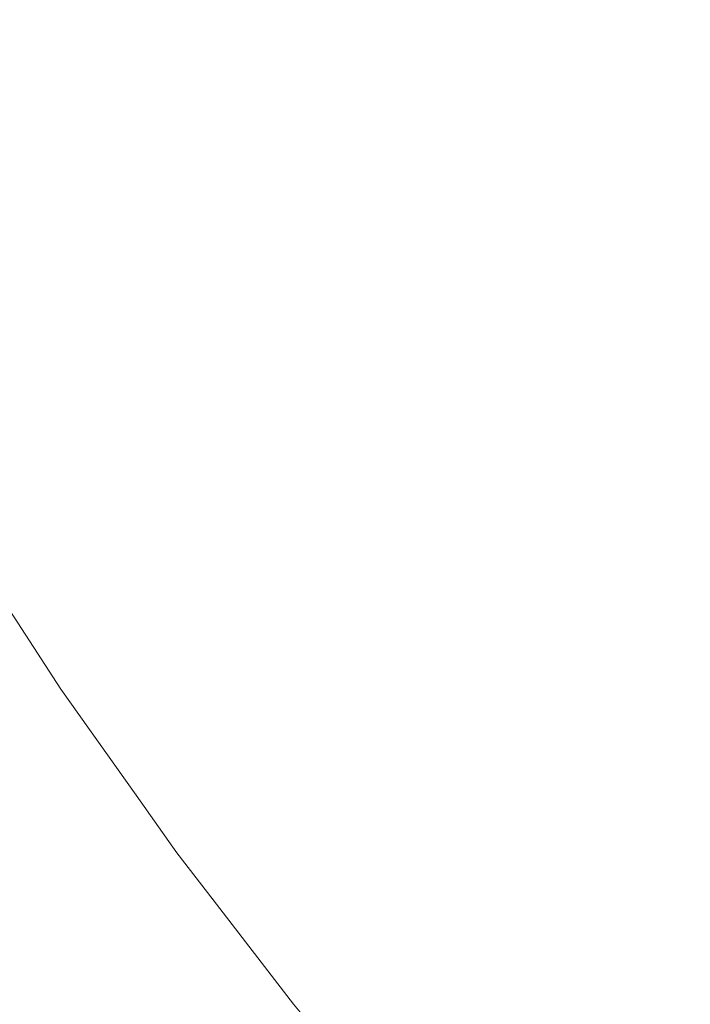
# Model space of a CAD drawing. Header units: centimetres. Extents: x -17.1 to 18.2, y 4.2 to 6.
# Tile 3 of 256: x -17.0672 to -17.0555, y 4.2231 to 4.2402. Entities that reach past the tile are written whole.
import ezdxf

# ---------------------------------------------------------------- set-up
doc = ezdxf.new("R2010")
doc.units = ezdxf.units.CM
doc.header["$LTSCALE"] = 2.54
doc.layers.add('Lucido design-1', color=7, linetype='Continuous')

# ---------------------------------------------------------------- blocks, each defined once
blk = doc.blocks.new('Gruppo-3-1')
at = {"color": 7, "linetype": 'Continuous', "lineweight": 9}
for points, invisible_edges in [([(-17.059015, 4.240154, -2276.267604), (-17.058278, 4.241296, -2276.26523), (-17.059305, 4.242846, -2276.26523), (-17.060062, 4.241734, -2276.267604)], 15), ([(-17.059305, 4.242846, -2276.979109), (-17.058278, 4.241296, -2276.979109), (-17.059015, 4.240154, -2276.976736), (-17.060062, 4.241734, -2276.976736)], 15), ([(-17.057518, 4.242476, -2276.262924), (-17.058278, 4.241296, -2276.26523), (-17.057212, 4.239772, -2276.26523), (-17.056473, 4.240982, -2276.262924)], 15), ([(-17.057212, 4.239772, -2276.979109), (-17.058278, 4.241296, -2276.979109), (-17.057518, 4.242476, -2276.981416), (-17.056473, 4.240982, -2276.981416)], 15), ([(-17.061493, 4.239628, -2276.272546), (-17.060792, 4.24066, -2276.270043), (-17.061818, 4.242293, -2276.270043), (-17.062537, 4.241289, -2276.272546)], 15), ([(-17.061493, 4.239628, -2276.971794), (-17.062537, 4.241289, -2276.971794), (-17.061818, 4.242293, -2276.974297), (-17.060792, 4.24066, -2276.974297)], 15), ([(-17.055391, 4.239516, -2276.262924), (-17.054652, 4.240793, -2276.260685), (-17.055712, 4.242229, -2276.260685), (-17.056473, 4.240982, -2276.262924)], 15), ([(-17.055712, 4.242229, -2276.983655), (-17.054652, 4.240793, -2276.983655), (-17.055391, 4.239516, -2276.981416), (-17.056473, 4.240982, -2276.981416)], 15), ([(-17.066158, 4.239506, -2276.283155), (-17.065556, 4.240303, -2276.280418), (-17.066564, 4.242083, -2276.280418), (-17.067179, 4.241311, -2276.283155)], 15), ([(-17.066158, 4.239506, -2276.961185), (-17.067179, 4.241311, -2276.961185), (-17.066564, 4.242083, -2276.963922), (-17.065556, 4.240303, -2276.963922)], 15), ([(-17.064918, 4.241147, -2276.277736), (-17.063883, 4.239411, -2276.277736), (-17.063226, 4.240328, -2276.275111), (-17.064246, 4.242038, -2276.275111)], 15), ([(-17.064246, 4.242038, -2276.969229), (-17.063226, 4.240328, -2276.969229), (-17.063883, 4.239411, -2276.966604), (-17.064918, 4.241147, -2276.966604)], 15), ([(-17.060062, 4.241734, -2276.267604), (-17.060792, 4.24066, -2276.270043), (-17.059725, 4.239051, -2276.270043), (-17.059015, 4.240154, -2276.267604)], 15), ([(-17.060062, 4.241734, -2276.976736), (-17.059015, 4.240154, -2276.976736), (-17.059725, 4.239051, -2276.974297), (-17.060792, 4.24066, -2276.974297)], 15), ([(-17.067179, 4.241311, -2276.283155), (-17.067755, 4.240586, -2276.285944), (-17.066722, 4.23876, -2276.285944), (-17.066158, 4.239506, -2276.283155)], 15), ([(-17.066722, 4.23876, -2276.958396), (-17.067755, 4.240586, -2276.958396), (-17.067179, 4.241311, -2276.961185), (-17.066158, 4.239506, -2276.961185)], 15), ([(-17.065556, 4.240303, -2276.280418), (-17.064506, 4.238542, -2276.280418), (-17.063883, 4.239411, -2276.277736), (-17.064918, 4.241147, -2276.277736)], 15), ([(-17.064918, 4.241147, -2276.966604), (-17.063883, 4.239411, -2276.966604), (-17.064506, 4.238542, -2276.963922), (-17.065556, 4.240303, -2276.963922)], 15), ([(-17.062537, 4.241289, -2276.272546), (-17.063226, 4.240328, -2276.275111), (-17.062165, 4.238639, -2276.275111), (-17.061493, 4.239628, -2276.272546)], 15), ([(-17.062165, 4.238639, -2276.969229), (-17.063226, 4.240328, -2276.969229), (-17.062537, 4.241289, -2276.971794), (-17.061493, 4.239628, -2276.971794)], 15), ([(-17.057928, 4.2386, -2276.267604), (-17.057212, 4.239772, -2276.26523), (-17.058278, 4.241296, -2276.26523), (-17.059015, 4.240154, -2276.267604)], 15), ([(-17.057928, 4.2386, -2276.976736), (-17.059015, 4.240154, -2276.976736), (-17.058278, 4.241296, -2276.979109), (-17.057212, 4.239772, -2276.979109)], 15), ([(-17.056473, 4.240982, -2276.262924), (-17.057212, 4.239772, -2276.26523), (-17.056108, 4.238276, -2276.26523), (-17.055391, 4.239516, -2276.262924)], 15), ([(-17.056473, 4.240982, -2276.981416), (-17.055391, 4.239516, -2276.981416), (-17.056108, 4.238276, -2276.979109), (-17.057212, 4.239772, -2276.979109)], 15), ([(-17.060408, 4.237991, -2276.272546), (-17.059725, 4.239051, -2276.270043), (-17.060792, 4.24066, -2276.270043), (-17.061493, 4.239628, -2276.272546)], 15), ([(-17.060792, 4.24066, -2276.974297), (-17.059725, 4.239051, -2276.974297), (-17.060408, 4.237991, -2276.971794), (-17.061493, 4.239628, -2276.971794)], 15), ([(-17.067247, 4.238065, -2276.288781), (-17.066722, 4.23876, -2276.285944), (-17.067755, 4.240586, -2276.285944), (-17.068292, 4.239912, -2276.288781)], 15), ([(-17.067247, 4.238065, -2276.955559), (-17.068292, 4.239912, -2276.955559), (-17.067755, 4.240586, -2276.958396), (-17.066722, 4.23876, -2276.958396)], 15), ([(-17.065094, 4.237722, -2276.283155), (-17.064506, 4.238542, -2276.280418), (-17.065556, 4.240303, -2276.280418), (-17.066158, 4.239506, -2276.283155)], 15), ([(-17.065556, 4.240303, -2276.963922), (-17.064506, 4.238542, -2276.963922), (-17.065094, 4.237722, -2276.961185), (-17.066158, 4.239506, -2276.961185)], 15), ([(-17.062806, 4.237697, -2276.277736), (-17.062165, 4.238639, -2276.275111), (-17.063226, 4.240328, -2276.275111), (-17.063883, 4.239411, -2276.277736)], 15), ([(-17.062806, 4.237697, -2276.966604), (-17.063883, 4.239411, -2276.966604), (-17.063226, 4.240328, -2276.969229), (-17.062165, 4.238639, -2276.969229)], 15), ([(-17.059015, 4.240154, -2276.267604), (-17.059725, 4.239051, -2276.270043), (-17.058619, 4.237468, -2276.270043), (-17.057928, 4.2386, -2276.267604)], 15), ([(-17.058619, 4.237468, -2276.974297), (-17.059725, 4.239051, -2276.974297), (-17.059015, 4.240154, -2276.976736), (-17.057928, 4.2386, -2276.976736)], 15), ([(-17.056802, 4.237074, -2276.267604), (-17.056108, 4.238276, -2276.26523), (-17.057212, 4.239772, -2276.26523), (-17.057928, 4.2386, -2276.267604)], 15), ([(-17.057212, 4.239772, -2276.979109), (-17.056108, 4.238276, -2276.979109), (-17.056802, 4.237074, -2276.976736), (-17.057928, 4.2386, -2276.976736)], 15), ([(-17.061493, 4.239628, -2276.272546), (-17.062165, 4.238639, -2276.275111), (-17.061063, 4.236975, -2276.275111), (-17.060408, 4.237991, -2276.272546)], 15), ([(-17.061493, 4.239628, -2276.971794), (-17.060408, 4.237991, -2276.971794), (-17.061063, 4.236975, -2276.969229), (-17.062165, 4.238639, -2276.969229)], 15), ([(-17.066158, 4.239506, -2276.283155), (-17.066722, 4.23876, -2276.285944), (-17.065645, 4.236953, -2276.285944), (-17.065094, 4.237722, -2276.283155)], 15), ([(-17.066158, 4.239506, -2276.961185), (-17.065094, 4.237722, -2276.961185), (-17.065645, 4.236953, -2276.958396), (-17.066722, 4.23876, -2276.958396)], 15), ([(-17.055391, 4.239516, -2276.262924), (-17.056108, 4.238276, -2276.26523), (-17.054965, 4.236811, -2276.26523), (-17.05427, 4.238081, -2276.262924)], 15), ([(-17.054965, 4.236811, -2276.979109), (-17.056108, 4.238276, -2276.979109), (-17.055391, 4.239516, -2276.981416), (-17.05427, 4.238081, -2276.981416)], 15), ([(-17.063883, 4.239411, -2276.277736), (-17.064506, 4.238542, -2276.280418), (-17.063414, 4.236803, -2276.280418), (-17.062806, 4.237697, -2276.277736)], 15), ([(-17.063414, 4.236803, -2276.963922), (-17.064506, 4.238542, -2276.963922), (-17.063883, 4.239411, -2276.966604), (-17.062806, 4.237697, -2276.966604)], 15), ([(-17.059283, 4.236381, -2276.272546), (-17.058619, 4.237468, -2276.270043), (-17.059725, 4.239051, -2276.270043), (-17.060408, 4.237991, -2276.272546)], 15), ([(-17.059283, 4.236381, -2276.971794), (-17.060408, 4.237991, -2276.971794), (-17.059725, 4.239051, -2276.974297), (-17.058619, 4.237468, -2276.974297)], 15), ([(-17.066157, 4.236238, -2276.288781), (-17.065645, 4.236953, -2276.285944), (-17.066722, 4.23876, -2276.285944), (-17.067247, 4.238065, -2276.288781)], 15), ([(-17.066722, 4.23876, -2276.958396), (-17.065645, 4.236953, -2276.958396), (-17.066157, 4.236238, -2276.955559), (-17.067247, 4.238065, -2276.955559)], 15), ([(-17.061686, 4.236008, -2276.277736), (-17.061063, 4.236975, -2276.275111), (-17.062165, 4.238639, -2276.275111), (-17.062806, 4.237697, -2276.277736)], 15), ([(-17.062165, 4.238639, -2276.969229), (-17.061063, 4.236975, -2276.969229), (-17.061686, 4.236008, -2276.966604), (-17.062806, 4.237697, -2276.966604)], 15), ([(-17.057928, 4.2386, -2276.267604), (-17.058619, 4.237468, -2276.270043), (-17.057472, 4.235915, -2276.270043), (-17.056802, 4.237074, -2276.267604)], 15), ([(-17.057928, 4.2386, -2276.976736), (-17.056802, 4.237074, -2276.976736), (-17.057472, 4.235915, -2276.974297), (-17.058619, 4.237468, -2276.974297)], 15), ([(-17.063987, 4.23596, -2276.283155), (-17.063414, 4.236803, -2276.280418), (-17.064506, 4.238542, -2276.280418), (-17.065094, 4.237722, -2276.283155)], 15), ([(-17.063987, 4.23596, -2276.961185), (-17.065094, 4.237722, -2276.961185), (-17.064506, 4.238542, -2276.963922), (-17.063414, 4.236803, -2276.963922)], 15), ([(-17.055637, 4.235581, -2276.267604), (-17.054965, 4.236811, -2276.26523), (-17.056108, 4.238276, -2276.26523), (-17.056802, 4.237074, -2276.267604)], 15), ([(-17.055637, 4.235581, -2276.976736), (-17.056802, 4.237074, -2276.976736), (-17.056108, 4.238276, -2276.979109), (-17.054965, 4.236811, -2276.979109)], 15), ([(-17.067247, 4.238065, -2276.288781), (-17.067731, 4.237424, -2276.291665), (-17.06663, 4.235578, -2276.291665), (-17.066157, 4.236238, -2276.288781)], 15), ([(-17.067247, 4.238065, -2276.955559), (-17.066157, 4.236238, -2276.955559), (-17.06663, 4.235578, -2276.952675), (-17.067731, 4.237424, -2276.952675)], 15), ([(-17.060408, 4.237991, -2276.272546), (-17.061063, 4.236975, -2276.275111), (-17.059919, 4.235339, -2276.275111), (-17.059283, 4.236381, -2276.272546)], 15), ([(-17.059919, 4.235339, -2276.969229), (-17.061063, 4.236975, -2276.969229), (-17.060408, 4.237991, -2276.971794), (-17.059283, 4.236381, -2276.971794)], 15), ([(-17.065094, 4.237722, -2276.283155), (-17.065645, 4.236953, -2276.285944), (-17.064524, 4.23517, -2276.285944), (-17.063987, 4.23596, -2276.283155)], 15), ([(-17.064524, 4.23517, -2276.958396), (-17.065645, 4.236953, -2276.958396), (-17.065094, 4.237722, -2276.961185), (-17.063987, 4.23596, -2276.961185)], 15), ([(-17.062806, 4.237697, -2276.277736), (-17.063414, 4.236803, -2276.280418), (-17.062278, 4.23509, -2276.280418), (-17.061686, 4.236008, -2276.277736)], 15), ([(-17.062806, 4.237697, -2276.966604), (-17.061686, 4.236008, -2276.966604), (-17.062278, 4.23509, -2276.963922), (-17.063414, 4.236803, -2276.963922)], 15), ([(-17.067062, 4.234975, -2276.29459), (-17.06663, 4.235578, -2276.291665), (-17.067731, 4.237424, -2276.291665), (-17.068173, 4.236838, -2276.29459)], 15), ([(-17.067731, 4.237424, -2276.952675), (-17.06663, 4.235578, -2276.952675), (-17.067062, 4.234975, -2276.94975), (-17.068173, 4.236838, -2276.94975)], 15), ([(-17.058116, 4.234801, -2276.272546), (-17.057472, 4.235915, -2276.270043), (-17.058619, 4.237468, -2276.270043), (-17.059283, 4.236381, -2276.272546)], 15), ([(-17.058619, 4.237468, -2276.974297), (-17.057472, 4.235915, -2276.974297), (-17.058116, 4.234801, -2276.971794), (-17.059283, 4.236381, -2276.971794)], 15), ([(-17.056802, 4.237074, -2276.267604), (-17.057472, 4.235915, -2276.270043), (-17.056285, 4.234395, -2276.270043), (-17.055637, 4.235581, -2276.267604)], 15), ([(-17.056285, 4.234395, -2276.974297), (-17.057472, 4.235915, -2276.974297), (-17.056802, 4.237074, -2276.976736), (-17.055637, 4.235581, -2276.976736)], 15), ([(-17.065024, 4.234434, -2276.288781), (-17.064524, 4.23517, -2276.285944), (-17.065645, 4.236953, -2276.285944), (-17.066157, 4.236238, -2276.288781)], 15), ([(-17.065024, 4.234434, -2276.955559), (-17.066157, 4.236238, -2276.955559), (-17.065645, 4.236953, -2276.958396), (-17.064524, 4.23517, -2276.958396)], 15), ([(-17.060525, 4.234346, -2276.277736), (-17.059919, 4.235339, -2276.275111), (-17.061063, 4.236975, -2276.275111), (-17.061686, 4.236008, -2276.277736)], 15), ([(-17.060525, 4.234346, -2276.966604), (-17.061686, 4.236008, -2276.966604), (-17.061063, 4.236975, -2276.969229), (-17.059919, 4.235339, -2276.969229)], 15), ([(-17.068173, 4.236838, -2276.29459), (-17.068572, 4.23631, -2276.297555), (-17.067452, 4.234431, -2276.297555), (-17.067062, 4.234975, -2276.29459)], 15), ([(-17.068173, 4.236838, -2276.94975), (-17.067062, 4.234975, -2276.94975), (-17.067452, 4.234431, -2276.946785), (-17.068572, 4.23631, -2276.946785)], 15), ([(-17.062836, 4.234224, -2276.283155), (-17.062278, 4.23509, -2276.280418), (-17.063414, 4.236803, -2276.280418), (-17.063987, 4.23596, -2276.283155)], 15), ([(-17.063414, 4.236803, -2276.963922), (-17.062278, 4.23509, -2276.963922), (-17.062836, 4.234224, -2276.961185), (-17.063987, 4.23596, -2276.961185)], 15), ([(-17.054433, 4.234123, -2276.267604), (-17.053783, 4.23538, -2276.26523), (-17.054965, 4.236811, -2276.26523), (-17.055637, 4.235581, -2276.267604)], 15), ([(-17.054965, 4.236811, -2276.979109), (-17.053783, 4.23538, -2276.979109), (-17.054433, 4.234123, -2276.976736), (-17.055637, 4.235581, -2276.976736)], 15), ([(-17.059283, 4.236381, -2276.272546), (-17.059919, 4.235339, -2276.275111), (-17.058733, 4.233733, -2276.275111), (-17.058116, 4.234801, -2276.272546)], 15), ([(-17.059283, 4.236381, -2276.971794), (-17.058116, 4.234801, -2276.971794), (-17.058733, 4.233733, -2276.969229), (-17.059919, 4.235339, -2276.969229)], 15), ([(-17.066157, 4.236238, -2276.288781), (-17.06663, 4.235578, -2276.291665), (-17.065485, 4.233756, -2276.291665), (-17.065024, 4.234434, -2276.288781)], 15), ([(-17.065485, 4.233756, -2276.952675), (-17.06663, 4.235578, -2276.952675), (-17.066157, 4.236238, -2276.955559), (-17.065024, 4.234434, -2276.955559)], 15), ([(-17.061686, 4.236008, -2276.277736), (-17.062278, 4.23509, -2276.280418), (-17.0611, 4.233404, -2276.280418), (-17.060525, 4.234346, -2276.277736)], 15), ([(-17.0611, 4.233404, -2276.963922), (-17.062278, 4.23509, -2276.963922), (-17.061686, 4.236008, -2276.966604), (-17.060525, 4.234346, -2276.966604)], 15), ([(-17.063987, 4.23596, -2276.283155), (-17.064524, 4.23517, -2276.285944), (-17.063359, 4.233412, -2276.285944), (-17.062836, 4.234224, -2276.283155)], 15), ([(-17.063987, 4.23596, -2276.961185), (-17.062836, 4.234224, -2276.961185), (-17.063359, 4.233412, -2276.958396), (-17.064524, 4.23517, -2276.958396)], 15), ([(-17.056909, 4.233254, -2276.272546), (-17.056285, 4.234395, -2276.270043), (-17.057472, 4.235915, -2276.270043), (-17.058116, 4.234801, -2276.272546)], 15), ([(-17.056909, 4.233254, -2276.971794), (-17.058116, 4.234801, -2276.971794), (-17.057472, 4.235915, -2276.974297), (-17.056285, 4.234395, -2276.974297)], 15), ([(-17.065906, 4.233136, -2276.29459), (-17.065485, 4.233756, -2276.291665), (-17.06663, 4.235578, -2276.291665), (-17.067062, 4.234975, -2276.29459)], 15), ([(-17.065906, 4.233136, -2276.94975), (-17.067062, 4.234975, -2276.94975), (-17.06663, 4.235578, -2276.952675), (-17.065485, 4.233756, -2276.952675)], 15), ([(-17.055637, 4.235581, -2276.267604), (-17.056285, 4.234395, -2276.270043), (-17.055059, 4.232909, -2276.270043), (-17.054433, 4.234123, -2276.267604)], 15), ([(-17.055637, 4.235581, -2276.976736), (-17.054433, 4.234123, -2276.976736), (-17.055059, 4.232909, -2276.974297), (-17.056285, 4.234395, -2276.974297)], 15), ([(-17.059321, 4.232716, -2276.277736), (-17.058733, 4.233733, -2276.275111), (-17.059919, 4.235339, -2276.275111), (-17.060525, 4.234346, -2276.277736)], 15), ([(-17.059919, 4.235339, -2276.969229), (-17.058733, 4.233733, -2276.969229), (-17.059321, 4.232716, -2276.966604), (-17.060525, 4.234346, -2276.966604)], 15), ([(-17.063846, 4.232657, -2276.288781), (-17.063359, 4.233412, -2276.285944), (-17.064524, 4.23517, -2276.285944), (-17.065024, 4.234434, -2276.288781)], 15), ([(-17.064524, 4.23517, -2276.958396), (-17.063359, 4.233412, -2276.958396), (-17.063846, 4.232657, -2276.955559), (-17.065024, 4.234434, -2276.955559)], 15), ([(-17.067062, 4.234975, -2276.29459), (-17.067452, 4.234431, -2276.297555), (-17.066287, 4.232577, -2276.297555), (-17.065906, 4.233136, -2276.29459)], 15), ([(-17.066287, 4.232577, -2276.946785), (-17.067452, 4.234431, -2276.946785), (-17.067062, 4.234975, -2276.94975), (-17.065906, 4.233136, -2276.94975)], 15), ([(-17.061642, 4.232516, -2276.283155), (-17.0611, 4.233404, -2276.280418), (-17.062278, 4.23509, -2276.280418), (-17.062836, 4.234224, -2276.283155)], 15), ([(-17.061642, 4.232516, -2276.961185), (-17.062836, 4.234224, -2276.961185), (-17.062278, 4.23509, -2276.963922), (-17.0611, 4.233404, -2276.963922)], 15), ([(-17.058116, 4.234801, -2276.272546), (-17.058733, 4.233733, -2276.275111), (-17.057506, 4.232161, -2276.275111), (-17.056909, 4.233254, -2276.272546)], 15), ([(-17.057506, 4.232161, -2276.969229), (-17.058733, 4.233733, -2276.969229), (-17.058116, 4.234801, -2276.971794), (-17.056909, 4.233254, -2276.971794)], 15), ([(-17.066625, 4.232079, -2276.300554), (-17.066287, 4.232577, -2276.297555), (-17.067452, 4.234431, -2276.297555), (-17.067799, 4.233948, -2276.300554)], 15), ([(-17.066625, 4.232079, -2276.943786), (-17.067799, 4.233948, -2276.943786), (-17.067452, 4.234431, -2276.946785), (-17.066287, 4.232577, -2276.946785)], 15), ([(-17.065024, 4.234434, -2276.288781), (-17.065485, 4.233756, -2276.291665), (-17.064295, 4.23196, -2276.291665), (-17.063846, 4.232657, -2276.288781)], 15), ([(-17.065024, 4.234434, -2276.955559), (-17.063846, 4.232657, -2276.955559), (-17.064295, 4.23196, -2276.952675), (-17.065485, 4.233756, -2276.952675)], 15), ([(-17.060525, 4.234346, -2276.277736), (-17.0611, 4.233404, -2276.280418), (-17.059879, 4.231751, -2276.280418), (-17.059321, 4.232716, -2276.277736)], 15), ([(-17.060525, 4.234346, -2276.966604), (-17.059321, 4.232716, -2276.966604), (-17.059879, 4.231751, -2276.963922), (-17.0611, 4.233404, -2276.963922)], 15), ([(-17.055662, 4.231743, -2276.272546), (-17.055059, 4.232909, -2276.270043), (-17.056285, 4.234395, -2276.270043), (-17.056909, 4.233254, -2276.272546)], 15), ([(-17.056285, 4.234395, -2276.974297), (-17.055059, 4.232909, -2276.974297), (-17.055662, 4.231743, -2276.971794), (-17.056909, 4.233254, -2276.971794)], 15), ([(-17.062836, 4.234224, -2276.283155), (-17.063359, 4.233412, -2276.285944), (-17.062151, 4.231683, -2276.285944), (-17.061642, 4.232516, -2276.283155)], 15), ([(-17.062151, 4.231683, -2276.958396), (-17.063359, 4.233412, -2276.958396), (-17.062836, 4.234224, -2276.961185), (-17.061642, 4.232516, -2276.961185)], 15), ([(-17.067799, 4.233948, -2276.300554), (-17.068101, 4.233526, -2276.303583), (-17.06692, 4.231646, -2276.303583), (-17.066625, 4.232079, -2276.300554)], 15), ([(-17.06692, 4.231646, -2276.940757), (-17.068101, 4.233526, -2276.940757), (-17.067799, 4.233948, -2276.943786), (-17.066625, 4.232079, -2276.943786)], 15), ([(-17.064705, 4.231324, -2276.29459), (-17.064295, 4.23196, -2276.291665), (-17.065485, 4.233756, -2276.291665), (-17.065906, 4.233136, -2276.29459)], 15), ([(-17.065485, 4.233756, -2276.952675), (-17.064295, 4.23196, -2276.952675), (-17.064705, 4.231324, -2276.94975), (-17.065906, 4.233136, -2276.94975)], 15), ([(-17.058075, 4.23112, -2276.277736), (-17.057506, 4.232161, -2276.275111), (-17.058733, 4.233733, -2276.275111), (-17.059321, 4.232716, -2276.277736)], 15), ([(-17.058075, 4.23112, -2276.966604), (-17.059321, 4.232716, -2276.966604), (-17.058733, 4.233733, -2276.969229), (-17.057506, 4.232161, -2276.969229)], 15), ([(-17.067171, 4.231276, -2276.30664), (-17.06692, 4.231646, -2276.303583), (-17.068101, 4.233526, -2276.303583), (-17.068359, 4.233167, -2276.30664)], 15), ([(-17.067171, 4.231276, -2276.9377), (-17.068359, 4.233167, -2276.9377), (-17.068101, 4.233526, -2276.940757), (-17.06692, 4.231646, -2276.940757)], 15), ([(-17.062624, 4.230909, -2276.288781), (-17.062151, 4.231683, -2276.285944), (-17.063359, 4.233412, -2276.285944), (-17.063846, 4.232657, -2276.288781)], 15), ([(-17.062624, 4.230909, -2276.955559), (-17.063846, 4.232657, -2276.955559), (-17.063359, 4.233412, -2276.958396), (-17.062151, 4.231683, -2276.958396)], 15), ([(-17.060405, 4.23084, -2276.283155), (-17.059879, 4.231751, -2276.280418), (-17.0611, 4.233404, -2276.280418), (-17.061642, 4.232516, -2276.283155)], 15), ([(-17.0611, 4.233404, -2276.963922), (-17.059879, 4.231751, -2276.963922), (-17.060405, 4.23084, -2276.961185), (-17.061642, 4.232516, -2276.961185)], 15), ([(-17.068359, 4.233167, -2276.30664), (-17.06857, 4.232871, -2276.309719), (-17.067377, 4.230973, -2276.309719), (-17.067171, 4.231276, -2276.30664)], 15), ([(-17.067377, 4.230973, -2276.934621), (-17.06857, 4.232871, -2276.934621), (-17.068359, 4.233167, -2276.9377), (-17.067171, 4.231276, -2276.9377)], 15), ([(-17.065906, 4.233136, -2276.29459), (-17.066287, 4.232577, -2276.297555), (-17.065075, 4.230749, -2276.297555), (-17.064705, 4.231324, -2276.29459)], 15), ([(-17.065906, 4.233136, -2276.94975), (-17.064705, 4.231324, -2276.94975), (-17.065075, 4.230749, -2276.946785), (-17.066287, 4.232577, -2276.946785)], 15), ([(-17.056909, 4.233254, -2276.272546), (-17.057506, 4.232161, -2276.275111), (-17.056238, 4.230626, -2276.275111), (-17.055662, 4.231743, -2276.272546)], 15), ([(-17.056909, 4.233254, -2276.971794), (-17.055662, 4.231743, -2276.971794), (-17.056238, 4.230626, -2276.969229), (-17.057506, 4.232161, -2276.969229)], 15), ([(-17.054375, 4.230271, -2276.272546), (-17.053794, 4.231463, -2276.270043), (-17.055059, 4.232909, -2276.270043), (-17.055662, 4.231743, -2276.272546)], 15), ([(-17.054375, 4.230271, -2276.971794), (-17.055662, 4.231743, -2276.971794), (-17.055059, 4.232909, -2276.974297), (-17.053794, 4.231463, -2276.974297)], 15), ([(-17.065405, 4.230238, -2276.300554), (-17.065075, 4.230749, -2276.297555), (-17.066287, 4.232577, -2276.297555), (-17.066625, 4.232079, -2276.300554)], 15), ([(-17.066287, 4.232577, -2276.946785), (-17.065075, 4.230749, -2276.946785), (-17.065405, 4.230238, -2276.943786), (-17.066625, 4.232079, -2276.943786)], 15), ([(-17.063846, 4.232657, -2276.288781), (-17.064295, 4.23196, -2276.291665), (-17.06306, 4.230194, -2276.291665), (-17.062624, 4.230909, -2276.288781)], 15), ([(-17.06306, 4.230194, -2276.952675), (-17.064295, 4.23196, -2276.952675), (-17.063846, 4.232657, -2276.955559), (-17.062624, 4.230909, -2276.955559)], 15), ([(-17.059321, 4.232716, -2276.277736), (-17.059879, 4.231751, -2276.280418), (-17.058616, 4.230132, -2276.280418), (-17.058075, 4.23112, -2276.277736)], 15), ([(-17.058616, 4.230132, -2276.963922), (-17.059879, 4.231751, -2276.963922), (-17.059321, 4.232716, -2276.966604), (-17.058075, 4.23112, -2276.966604)], 15), ([(-17.061642, 4.232516, -2276.283155), (-17.062151, 4.231683, -2276.285944), (-17.060898, 4.229987, -2276.285944), (-17.060405, 4.23084, -2276.283155)], 15), ([(-17.061642, 4.232516, -2276.961185), (-17.060405, 4.23084, -2276.961185), (-17.060898, 4.229987, -2276.958396), (-17.062151, 4.231683, -2276.958396)], 15), ([(-17.066625, 4.232079, -2276.300554), (-17.06692, 4.231646, -2276.303583), (-17.065692, 4.229793, -2276.303583), (-17.065405, 4.230238, -2276.300554)], 15), ([(-17.066625, 4.232079, -2276.943786), (-17.065405, 4.230238, -2276.943786), (-17.065692, 4.229793, -2276.940757), (-17.06692, 4.231646, -2276.940757)], 15), ([(-17.056788, 4.229561, -2276.277736), (-17.056238, 4.230626, -2276.275111), (-17.057506, 4.232161, -2276.275111), (-17.058075, 4.23112, -2276.277736)], 15), ([(-17.057506, 4.232161, -2276.969229), (-17.056238, 4.230626, -2276.969229), (-17.056788, 4.229561, -2276.966604), (-17.058075, 4.23112, -2276.966604)], 15), ([(-17.063459, 4.229541, -2276.29459), (-17.06306, 4.230194, -2276.291665), (-17.064295, 4.23196, -2276.291665), (-17.064705, 4.231324, -2276.29459)], 15), ([(-17.063459, 4.229541, -2276.94975), (-17.064705, 4.231324, -2276.94975), (-17.064295, 4.23196, -2276.952675), (-17.06306, 4.230194, -2276.952675)], 15), ([(-17.059125, 4.2292, -2276.283155), (-17.058616, 4.230132, -2276.280418), (-17.059879, 4.231751, -2276.280418), (-17.060405, 4.23084, -2276.283155)], 15), ([(-17.059125, 4.2292, -2276.961185), (-17.060405, 4.23084, -2276.961185), (-17.059879, 4.231751, -2276.963922), (-17.058616, 4.230132, -2276.963922)], 15), ([(-17.055662, 4.231743, -2276.272546), (-17.056238, 4.230626, -2276.275111), (-17.05493, 4.22913, -2276.275111), (-17.054375, 4.230271, -2276.272546)], 15), ([(-17.05493, 4.22913, -2276.969229), (-17.056238, 4.230626, -2276.969229), (-17.055662, 4.231743, -2276.971794), (-17.054375, 4.230271, -2276.971794)], 15), ([(-17.065936, 4.229413, -2276.30664), (-17.065692, 4.229793, -2276.303583), (-17.06692, 4.231646, -2276.303583), (-17.067171, 4.231276, -2276.30664)], 15), ([(-17.06692, 4.231646, -2276.940757), (-17.065692, 4.229793, -2276.940757), (-17.065936, 4.229413, -2276.9377), (-17.067171, 4.231276, -2276.9377)], 15), ([(-17.061357, 4.229193, -2276.288781), (-17.060898, 4.229987, -2276.285944), (-17.062151, 4.231683, -2276.285944), (-17.062624, 4.230909, -2276.288781)], 15), ([(-17.062151, 4.231683, -2276.958396), (-17.060898, 4.229987, -2276.958396), (-17.061357, 4.229193, -2276.955559), (-17.062624, 4.230909, -2276.955559)], 15), ([(-17.067171, 4.231276, -2276.30664), (-17.067377, 4.230973, -2276.309719), (-17.066137, 4.229102, -2276.309719), (-17.065936, 4.229413, -2276.30664)], 15), ([(-17.067171, 4.231276, -2276.9377), (-17.065936, 4.229413, -2276.9377), (-17.066137, 4.229102, -2276.934621), (-17.067377, 4.230973, -2276.934621)], 15), ([(-17.064705, 4.231324, -2276.29459), (-17.065075, 4.230749, -2276.297555), (-17.063819, 4.228952, -2276.297555), (-17.063459, 4.229541, -2276.29459)], 15), ([(-17.063819, 4.228952, -2276.946785), (-17.065075, 4.230749, -2276.946785), (-17.064705, 4.231324, -2276.94975), (-17.063459, 4.229541, -2276.94975)], 15), ([(-17.058075, 4.23112, -2276.277736), (-17.058616, 4.230132, -2276.280418), (-17.05731, 4.22855, -2276.280418), (-17.056788, 4.229561, -2276.277736)], 15), ([(-17.058075, 4.23112, -2276.966604), (-17.056788, 4.229561, -2276.966604), (-17.05731, 4.22855, -2276.963922), (-17.058616, 4.230132, -2276.963922)], 15), ([(-17.066294, 4.228858, -2276.312816), (-17.066137, 4.229102, -2276.309719), (-17.067377, 4.230973, -2276.309719), (-17.067538, 4.230736, -2276.312816)], 15), ([(-17.067377, 4.230973, -2276.934621), (-17.066137, 4.229102, -2276.934621), (-17.066294, 4.228858, -2276.931524), (-17.067538, 4.230736, -2276.931524)], 15), ([(-17.062624, 4.230909, -2276.288781), (-17.06306, 4.230194, -2276.291665), (-17.061781, 4.228461, -2276.291665), (-17.061357, 4.229193, -2276.288781)], 15), ([(-17.062624, 4.230909, -2276.955559), (-17.061357, 4.229193, -2276.955559), (-17.061781, 4.228461, -2276.952675), (-17.06306, 4.230194, -2276.952675)], 15), ([(-17.067538, 4.230736, -2276.312816), (-17.067654, 4.230566, -2276.315926), (-17.066407, 4.228684, -2276.315926), (-17.066294, 4.228858, -2276.312816)], 15), ([(-17.067538, 4.230736, -2276.931524), (-17.066294, 4.228858, -2276.931524), (-17.066407, 4.228684, -2276.928414), (-17.067654, 4.230566, -2276.928414)], 15), ([(-17.064139, 4.228428, -2276.300554), (-17.063819, 4.228952, -2276.297555), (-17.065075, 4.230749, -2276.297555), (-17.065405, 4.230238, -2276.300554)], 15), ([(-17.064139, 4.228428, -2276.943786), (-17.065405, 4.230238, -2276.943786), (-17.065075, 4.230749, -2276.946785), (-17.063819, 4.228952, -2276.946785)], 15), ([(-17.060405, 4.23084, -2276.283155), (-17.060898, 4.229987, -2276.285944), (-17.059602, 4.228326, -2276.285944), (-17.059125, 4.2292, -2276.283155)], 15), ([(-17.059602, 4.228326, -2276.958396), (-17.060898, 4.229987, -2276.958396), (-17.060405, 4.23084, -2276.961185), (-17.059125, 4.2292, -2276.961185)], 15), ([(-17.066474, 4.228579, -2276.319046), (-17.066407, 4.228684, -2276.315926), (-17.067654, 4.230566, -2276.315926), (-17.067723, 4.230464, -2276.319046)], 15), ([(-17.067654, 4.230566, -2276.928414), (-17.066407, 4.228684, -2276.928414), (-17.066474, 4.228579, -2276.925294), (-17.067723, 4.230464, -2276.925294)], 15), ([(-17.05546, 4.228042, -2276.277736), (-17.05493, 4.22913, -2276.275111), (-17.056238, 4.230626, -2276.275111), (-17.056788, 4.229561, -2276.277736)], 15), ([(-17.05546, 4.228042, -2276.966604), (-17.056788, 4.229561, -2276.966604), (-17.056238, 4.230626, -2276.969229), (-17.05493, 4.22913, -2276.969229)], 15), ([(-17.067723, 4.230464, -2276.319046), (-17.067732, 4.230439, -2276.32217), (-17.066497, 4.228544, -2276.32217), (-17.066474, 4.228579, -2276.319046)], 13), ([(-17.067723, 4.230464, -2276.925294), (-17.066474, 4.228579, -2276.925294), (-17.066497, 4.228544, -2276.92217), (-17.067732, 4.230439, -2276.92217)], 11), ([(-17.067732, 4.230439, -2276.92217), (-17.066494, 4.22854, -2276.92217), (-17.066494, 4.22854, -2276.32217), (-17.067732, 4.230439, -2276.32217)], 10), ([(-17.065405, 4.230238, -2276.300554), (-17.065692, 4.229793, -2276.303583), (-17.064418, 4.227971, -2276.303583), (-17.064139, 4.228428, -2276.300554)], 15), ([(-17.064418, 4.227971, -2276.940757), (-17.065692, 4.229793, -2276.940757), (-17.065405, 4.230238, -2276.943786), (-17.064139, 4.228428, -2276.943786)], 15), ([(-17.062167, 4.227792, -2276.29459), (-17.061781, 4.228461, -2276.291665), (-17.06306, 4.230194, -2276.291665), (-17.063459, 4.229541, -2276.29459)], 15), ([(-17.06306, 4.230194, -2276.952675), (-17.061781, 4.228461, -2276.952675), (-17.062167, 4.227792, -2276.94975), (-17.063459, 4.229541, -2276.94975)], 15), ([(-17.057802, 4.227597, -2276.283155), (-17.05731, 4.22855, -2276.280418), (-17.058616, 4.230132, -2276.280418), (-17.059125, 4.2292, -2276.283155)], 15), ([(-17.058616, 4.230132, -2276.963922), (-17.05731, 4.22855, -2276.963922), (-17.057802, 4.227597, -2276.961185), (-17.059125, 4.2292, -2276.961185)], 15), ([(-17.060047, 4.227514, -2276.288781), (-17.059602, 4.228326, -2276.285944), (-17.060898, 4.229987, -2276.285944), (-17.061357, 4.229193, -2276.288781)], 15), ([(-17.060047, 4.227514, -2276.955559), (-17.061357, 4.229193, -2276.955559), (-17.060898, 4.229987, -2276.958396), (-17.059602, 4.228326, -2276.958396)], 15), ([(-17.064655, 4.227581, -2276.30664), (-17.064418, 4.227971, -2276.303583), (-17.065692, 4.229793, -2276.303583), (-17.065936, 4.229413, -2276.30664)], 15), ([(-17.064655, 4.227581, -2276.9377), (-17.065936, 4.229413, -2276.9377), (-17.065692, 4.229793, -2276.940757), (-17.064418, 4.227971, -2276.940757)], 15), ([(-17.063459, 4.229541, -2276.29459), (-17.063819, 4.228952, -2276.297555), (-17.062516, 4.227188, -2276.297555), (-17.062167, 4.227792, -2276.29459)], 15), ([(-17.063459, 4.229541, -2276.94975), (-17.062167, 4.227792, -2276.94975), (-17.062516, 4.227188, -2276.946785), (-17.063819, 4.228952, -2276.946785)], 15), ([(-17.056788, 4.229561, -2276.277736), (-17.05731, 4.22855, -2276.280418), (-17.055963, 4.22701, -2276.280418), (-17.05546, 4.228042, -2276.277736)], 15), ([(-17.055963, 4.22701, -2276.963922), (-17.05731, 4.22855, -2276.963922), (-17.056788, 4.229561, -2276.966604), (-17.05546, 4.228042, -2276.966604)], 15), ([(-17.065936, 4.229413, -2276.30664), (-17.066137, 4.229102, -2276.309719), (-17.064851, 4.227262, -2276.309719), (-17.064655, 4.227581, -2276.30664)], 15), ([(-17.064851, 4.227262, -2276.934621), (-17.066137, 4.229102, -2276.934621), (-17.065936, 4.229413, -2276.9377), (-17.064655, 4.227581, -2276.9377)], 15), ([(-17.061357, 4.229193, -2276.288781), (-17.061781, 4.228461, -2276.291665), (-17.060456, 4.226764, -2276.291665), (-17.060047, 4.227514, -2276.288781)], 15), ([(-17.060456, 4.226764, -2276.952675), (-17.061781, 4.228461, -2276.952675), (-17.061357, 4.229193, -2276.955559), (-17.060047, 4.227514, -2276.955559)], 15), ([(-17.059125, 4.2292, -2276.283155), (-17.059602, 4.228326, -2276.285944), (-17.058263, 4.226704, -2276.285944), (-17.057802, 4.227597, -2276.283155)], 15), ([(-17.059125, 4.2292, -2276.961185), (-17.057802, 4.227597, -2276.961185), (-17.058263, 4.226704, -2276.958396), (-17.059602, 4.228326, -2276.958396)], 15), ([(-17.065003, 4.227012, -2276.312816), (-17.064851, 4.227262, -2276.309719), (-17.066137, 4.229102, -2276.309719), (-17.066294, 4.228858, -2276.312816)], 15), ([(-17.065003, 4.227012, -2276.931524), (-17.066294, 4.228858, -2276.931524), (-17.066137, 4.229102, -2276.934621), (-17.064851, 4.227262, -2276.934621)], 15), ([(-17.066294, 4.228858, -2276.312816), (-17.066407, 4.228684, -2276.315926), (-17.065112, 4.226833, -2276.315926), (-17.065003, 4.227012, -2276.312816)], 15), ([(-17.065112, 4.226833, -2276.928414), (-17.066407, 4.228684, -2276.928414), (-17.066294, 4.228858, -2276.931524), (-17.065003, 4.227012, -2276.931524)], 15), ([(-17.062827, 4.226651, -2276.300554), (-17.062516, 4.227188, -2276.297555), (-17.063819, 4.228952, -2276.297555), (-17.064139, 4.228428, -2276.300554)], 15), ([(-17.063819, 4.228952, -2276.946785), (-17.062516, 4.227188, -2276.946785), (-17.062827, 4.226651, -2276.943786), (-17.064139, 4.228428, -2276.943786)], 15), ([(-17.065178, 4.226725, -2276.319046), (-17.065112, 4.226833, -2276.315926), (-17.066407, 4.228684, -2276.315926), (-17.066474, 4.228579, -2276.319046)], 15), ([(-17.065178, 4.226725, -2276.925294), (-17.066474, 4.228579, -2276.925294), (-17.066407, 4.228684, -2276.928414), (-17.065112, 4.226833, -2276.928414)], 15), ([(-17.066474, 4.228579, -2276.319046), (-17.066497, 4.228544, -2276.32217), (-17.065187, 4.226699, -2276.32217), (-17.065178, 4.226725, -2276.319046)], 13), ([(-17.065187, 4.226699, -2276.92217), (-17.066497, 4.228544, -2276.92217), (-17.066474, 4.228579, -2276.925294), (-17.065178, 4.226725, -2276.925294)], 14), ([(-17.065187, 4.226699, -2276.32217), (-17.066494, 4.22854, -2276.32217), (-17.066494, 4.22854, -2276.92217), (-17.065187, 4.226699, -2276.92217)], 10), ([(-17.056437, 4.226037, -2276.283155), (-17.055963, 4.22701, -2276.280418), (-17.05731, 4.22855, -2276.280418), (-17.057802, 4.227597, -2276.283155)], 15), ([(-17.056437, 4.226037, -2276.961185), (-17.057802, 4.227597, -2276.961185), (-17.05731, 4.22855, -2276.963922), (-17.055963, 4.22701, -2276.963922)], 15), ([(-17.064139, 4.228428, -2276.300554), (-17.064418, 4.227971, -2276.303583), (-17.063097, 4.226182, -2276.303583), (-17.062827, 4.226651, -2276.300554)], 15), ([(-17.064139, 4.228428, -2276.943786), (-17.062827, 4.226651, -2276.943786), (-17.063097, 4.226182, -2276.940757), (-17.064418, 4.227971, -2276.940757)], 15), ([(-17.060831, 4.226079, -2276.29459), (-17.060456, 4.226764, -2276.291665), (-17.061781, 4.228461, -2276.291665), (-17.062167, 4.227792, -2276.29459)], 15), ([(-17.060831, 4.226079, -2276.94975), (-17.062167, 4.227792, -2276.94975), (-17.061781, 4.228461, -2276.952675), (-17.060456, 4.226764, -2276.952675)], 15), ([(-17.058692, 4.225873, -2276.288781), (-17.058263, 4.226704, -2276.285944), (-17.059602, 4.228326, -2276.285944), (-17.060047, 4.227514, -2276.288781)], 15), ([(-17.059602, 4.228326, -2276.958396), (-17.058263, 4.226704, -2276.958396), (-17.058692, 4.225873, -2276.955559), (-17.060047, 4.227514, -2276.955559)], 15), ([(-17.063328, 4.225784, -2276.30664), (-17.063097, 4.226182, -2276.303583), (-17.064418, 4.227971, -2276.303583), (-17.064655, 4.227581, -2276.30664)], 15), ([(-17.064418, 4.227971, -2276.940757), (-17.063097, 4.226182, -2276.940757), (-17.063328, 4.225784, -2276.9377), (-17.064655, 4.227581, -2276.9377)], 15), ([(-17.05546, 4.228042, -2276.277736), (-17.055963, 4.22701, -2276.280418), (-17.054575, 4.225514, -2276.280418), (-17.054092, 4.226567, -2276.277736)], 15), ([(-17.05546, 4.228042, -2276.966604), (-17.054092, 4.226567, -2276.966604), (-17.054575, 4.225514, -2276.963922), (-17.055963, 4.22701, -2276.963922)], 15), ([(-17.062167, 4.227792, -2276.29459), (-17.062516, 4.227188, -2276.297555), (-17.061169, 4.225461, -2276.297555), (-17.060831, 4.226079, -2276.29459)], 15), ([(-17.061169, 4.225461, -2276.946785), (-17.062516, 4.227188, -2276.946785), (-17.062167, 4.227792, -2276.94975), (-17.060831, 4.226079, -2276.94975)], 15), ([(-17.064655, 4.227581, -2276.30664), (-17.064851, 4.227262, -2276.309719), (-17.063517, 4.225456, -2276.309719), (-17.063328, 4.225784, -2276.30664)], 15), ([(-17.064655, 4.227581, -2276.9377), (-17.063328, 4.225784, -2276.9377), (-17.063517, 4.225456, -2276.934621), (-17.064851, 4.227262, -2276.934621)], 15), ([(-17.060047, 4.227514, -2276.288781), (-17.060456, 4.226764, -2276.291665), (-17.059088, 4.225106, -2276.291665), (-17.058692, 4.225873, -2276.288781)], 15), ([(-17.060047, 4.227514, -2276.955559), (-17.058692, 4.225873, -2276.955559), (-17.059088, 4.225106, -2276.952675), (-17.060456, 4.226764, -2276.952675)], 15), ([(-17.057802, 4.227597, -2276.283155), (-17.058263, 4.226704, -2276.285944), (-17.056881, 4.225124, -2276.285944), (-17.056437, 4.226037, -2276.283155)], 15), ([(-17.056881, 4.225124, -2276.958396), (-17.058263, 4.226704, -2276.958396), (-17.057802, 4.227597, -2276.961185), (-17.056437, 4.226037, -2276.961185)], 15), ([(-17.063665, 4.2252, -2276.312816), (-17.063517, 4.225456, -2276.309719), (-17.064851, 4.227262, -2276.309719), (-17.065003, 4.227012, -2276.312816)], 15), ([(-17.064851, 4.227262, -2276.934621), (-17.063517, 4.225456, -2276.934621), (-17.063665, 4.2252, -2276.931524), (-17.065003, 4.227012, -2276.931524)], 15), ([(-17.061469, 4.224911, -2276.300554), (-17.061169, 4.225461, -2276.297555), (-17.062516, 4.227188, -2276.297555), (-17.062827, 4.226651, -2276.300554)], 15), ([(-17.061469, 4.224911, -2276.943786), (-17.062827, 4.226651, -2276.943786), (-17.062516, 4.227188, -2276.946785), (-17.061169, 4.225461, -2276.946785)], 15), ([(-17.065003, 4.227012, -2276.312816), (-17.065112, 4.226833, -2276.315926), (-17.063771, 4.225017, -2276.315926), (-17.063665, 4.2252, -2276.312816)], 15), ([(-17.065003, 4.227012, -2276.931524), (-17.063665, 4.2252, -2276.931524), (-17.063771, 4.225017, -2276.928414), (-17.065112, 4.226833, -2276.928414)], 15), ([(-17.05503, 4.22452, -2276.283155), (-17.054575, 4.225514, -2276.280418), (-17.055963, 4.22701, -2276.280418), (-17.056437, 4.226037, -2276.283155)], 15), ([(-17.055963, 4.22701, -2276.963922), (-17.054575, 4.225514, -2276.963922), (-17.05503, 4.22452, -2276.961185), (-17.056437, 4.226037, -2276.961185)], 15), ([(-17.063835, 4.224906, -2276.319046), (-17.063771, 4.225017, -2276.315926), (-17.065112, 4.226833, -2276.315926), (-17.065178, 4.226725, -2276.319046)], 15), ([(-17.065112, 4.226833, -2276.928414), (-17.063771, 4.225017, -2276.928414), (-17.063835, 4.224906, -2276.925294), (-17.065178, 4.226725, -2276.925294)], 15), ([(-17.05945, 4.224406, -2276.29459), (-17.059088, 4.225106, -2276.291665), (-17.060456, 4.226764, -2276.291665), (-17.060831, 4.226079, -2276.29459)], 15), ([(-17.060456, 4.226764, -2276.952675), (-17.059088, 4.225106, -2276.952675), (-17.05945, 4.224406, -2276.94975), (-17.060831, 4.226079, -2276.94975)], 15), ([(-17.065178, 4.226725, -2276.319046), (-17.065187, 4.226699, -2276.32217), (-17.064475, 4.225695, -2276.32217)], 9), ([(-17.064475, 4.225695, -2276.92217), (-17.065187, 4.226699, -2276.92217), (-17.065178, 4.226725, -2276.925294)], 10), ([(-17.065187, 4.226699, -2276.92217), (-17.064475, 4.225695, -2276.92217), (-17.064475, 4.225695, -2276.32217), (-17.065187, 4.226699, -2276.32217)], 10), ([(-17.064475, 4.225695, -2276.32217), (-17.063835, 4.224906, -2276.319046), (-17.065178, 4.226725, -2276.319046)], 11), ([(-17.065178, 4.226725, -2276.925294), (-17.063835, 4.224906, -2276.925294), (-17.064475, 4.225695, -2276.92217)], 11), ([(-17.062827, 4.226651, -2276.300554), (-17.063097, 4.226182, -2276.303583), (-17.061731, 4.224432, -2276.303583), (-17.061469, 4.224911, -2276.300554)], 15), ([(-17.061731, 4.224432, -2276.940757), (-17.063097, 4.226182, -2276.940757), (-17.062827, 4.226651, -2276.943786), (-17.061469, 4.224911, -2276.943786)], 15), ([(-17.057295, 4.224275, -2276.288781), (-17.056881, 4.225124, -2276.285944), (-17.058263, 4.226704, -2276.285944), (-17.058692, 4.225873, -2276.288781)], 15), ([(-17.057295, 4.224275, -2276.955559), (-17.058692, 4.225873, -2276.955559), (-17.058263, 4.226704, -2276.958396), (-17.056881, 4.225124, -2276.958396)], 15), ([(-17.061954, 4.224023, -2276.30664), (-17.061731, 4.224432, -2276.303583), (-17.063097, 4.226182, -2276.303583), (-17.063328, 4.225784, -2276.30664)], 15), ([(-17.061954, 4.224023, -2276.9377), (-17.063328, 4.225784, -2276.9377), (-17.063097, 4.226182, -2276.940757), (-17.061731, 4.224432, -2276.940757)], 15), ([(-17.060831, 4.226079, -2276.29459), (-17.061169, 4.225461, -2276.297555), (-17.059776, 4.223774, -2276.297555), (-17.05945, 4.224406, -2276.29459)], 15), ([(-17.060831, 4.226079, -2276.94975), (-17.05945, 4.224406, -2276.94975), (-17.059776, 4.223774, -2276.946785), (-17.061169, 4.225461, -2276.946785)], 15), ([(-17.056437, 4.226037, -2276.283155), (-17.056881, 4.225124, -2276.285944), (-17.055457, 4.223589, -2276.285944), (-17.05503, 4.22452, -2276.283155)], 15), ([(-17.056437, 4.226037, -2276.961185), (-17.05503, 4.22452, -2276.961185), (-17.055457, 4.223589, -2276.958396), (-17.056881, 4.225124, -2276.958396)], 15), ([(-17.063328, 4.225784, -2276.30664), (-17.063517, 4.225456, -2276.309719), (-17.062138, 4.223688, -2276.309719), (-17.061954, 4.224023, -2276.30664)], 15), ([(-17.062138, 4.223688, -2276.934621), (-17.063517, 4.225456, -2276.934621), (-17.063328, 4.225784, -2276.9377), (-17.061954, 4.224023, -2276.9377)], 15), ([(-17.058692, 4.225873, -2276.288781), (-17.059088, 4.225106, -2276.291665), (-17.057676, 4.223492, -2276.291665), (-17.057295, 4.224275, -2276.288781)], 15), ([(-17.057676, 4.223492, -2276.952675), (-17.059088, 4.225106, -2276.952675), (-17.058692, 4.225873, -2276.955559), (-17.057295, 4.224275, -2276.955559)], 15), ([(-17.064475, 4.225695, -2276.32217), (-17.063845, 4.224878, -2276.32217), (-17.063835, 4.224906, -2276.319046)], 10), ([(-17.063845, 4.224878, -2276.32217), (-17.064475, 4.225695, -2276.32217), (-17.064475, 4.225695, -2276.92217), (-17.063845, 4.224878, -2276.92217)], 10), ([(-17.063835, 4.224906, -2276.925294), (-17.063845, 4.224878, -2276.92217), (-17.064475, 4.225695, -2276.92217)], 9), ([(-17.062281, 4.223426, -2276.312816), (-17.062138, 4.223688, -2276.309719), (-17.063517, 4.225456, -2276.309719), (-17.063665, 4.2252, -2276.312816)], 15), ([(-17.062281, 4.223426, -2276.931524), (-17.063665, 4.2252, -2276.931524), (-17.063517, 4.225456, -2276.934621), (-17.062138, 4.223688, -2276.934621)], 15), ([(-17.060066, 4.223212, -2276.300554), (-17.059776, 4.223774, -2276.297555), (-17.061169, 4.225461, -2276.297555), (-17.061469, 4.224911, -2276.300554)], 15), ([(-17.061169, 4.225461, -2276.946785), (-17.059776, 4.223774, -2276.946785), (-17.060066, 4.223212, -2276.943786), (-17.061469, 4.224911, -2276.943786)], 15), ([(-17.063665, 4.2252, -2276.312816), (-17.063771, 4.225017, -2276.315926), (-17.062384, 4.223238, -2276.315926), (-17.062281, 4.223426, -2276.312816)], 15), ([(-17.062384, 4.223238, -2276.928414), (-17.063771, 4.225017, -2276.928414), (-17.063665, 4.2252, -2276.931524), (-17.062281, 4.223426, -2276.931524)], 15), ([(-17.058025, 4.222777, -2276.29459), (-17.057676, 4.223492, -2276.291665), (-17.059088, 4.225106, -2276.291665), (-17.05945, 4.224406, -2276.29459)], 15), ([(-17.058025, 4.222777, -2276.94975), (-17.05945, 4.224406, -2276.94975), (-17.059088, 4.225106, -2276.952675), (-17.057676, 4.223492, -2276.952675)], 15), ([(-17.055855, 4.222723, -2276.288781), (-17.055457, 4.223589, -2276.285944), (-17.056881, 4.225124, -2276.285944), (-17.057295, 4.224275, -2276.288781)], 15), ([(-17.056881, 4.225124, -2276.958396), (-17.055457, 4.223589, -2276.958396), (-17.055855, 4.222723, -2276.955559), (-17.057295, 4.224275, -2276.955559)], 15), ([(-17.063835, 4.224906, -2276.319046), (-17.063845, 4.224878, -2276.32217), (-17.062445, 4.223061, -2276.32217), (-17.062445, 4.223125, -2276.319046)], 13), ([(-17.062445, 4.223061, -2276.92217), (-17.063845, 4.224878, -2276.92217), (-17.063835, 4.224906, -2276.925294), (-17.062445, 4.223125, -2276.925294)], 14), ([(-17.063845, 4.224878, -2276.92217), (-17.062445, 4.223061, -2276.92217), (-17.062445, 4.223061, -2276.32217), (-17.063845, 4.224878, -2276.32217)], 10), ([(-17.062445, 4.223125, -2276.319046), (-17.062384, 4.223238, -2276.315926), (-17.063771, 4.225017, -2276.315926), (-17.063835, 4.224906, -2276.319046)], 15), ([(-17.062445, 4.223125, -2276.925294), (-17.063835, 4.224906, -2276.925294), (-17.063771, 4.225017, -2276.928414), (-17.062384, 4.223238, -2276.928414)], 15), ([(-17.061469, 4.224911, -2276.300554), (-17.061731, 4.224432, -2276.303583), (-17.06032, 4.222722, -2276.303583), (-17.060066, 4.223212, -2276.300554)], 15), ([(-17.061469, 4.224911, -2276.943786), (-17.060066, 4.223212, -2276.943786), (-17.06032, 4.222722, -2276.940757), (-17.061731, 4.224432, -2276.940757)], 15), ([(-17.060535, 4.222304, -2276.30664), (-17.06032, 4.222722, -2276.303583), (-17.061731, 4.224432, -2276.303583), (-17.061954, 4.224023, -2276.30664)], 15), ([(-17.061731, 4.224432, -2276.940757), (-17.06032, 4.222722, -2276.940757), (-17.060535, 4.222304, -2276.9377), (-17.061954, 4.224023, -2276.9377)], 15), ([(-17.05945, 4.224406, -2276.29459), (-17.059776, 4.223774, -2276.297555), (-17.058339, 4.222131, -2276.297555), (-17.058025, 4.222777, -2276.29459)], 15), ([(-17.058339, 4.222131, -2276.946785), (-17.059776, 4.223774, -2276.946785), (-17.05945, 4.224406, -2276.94975), (-17.058025, 4.222777, -2276.94975)], 15), ([(-17.057295, 4.224275, -2276.288781), (-17.057676, 4.223492, -2276.291665), (-17.056221, 4.221924, -2276.291665), (-17.055855, 4.222723, -2276.288781)], 15), ([(-17.057295, 4.224275, -2276.955559), (-17.055855, 4.222723, -2276.955559), (-17.056221, 4.221924, -2276.952675), (-17.057676, 4.223492, -2276.952675)], 15), ([(-17.061954, 4.224023, -2276.30664), (-17.062138, 4.223688, -2276.309719), (-17.060712, 4.221961, -2276.309719), (-17.060535, 4.222304, -2276.30664)], 15), ([(-17.061954, 4.224023, -2276.9377), (-17.060535, 4.222304, -2276.9377), (-17.060712, 4.221961, -2276.934621), (-17.062138, 4.223688, -2276.934621)], 15), ([(-17.060851, 4.221693, -2276.312816), (-17.060712, 4.221961, -2276.309719), (-17.062138, 4.223688, -2276.309719), (-17.062281, 4.223426, -2276.312816)], 15), ([(-17.062138, 4.223688, -2276.934621), (-17.060712, 4.221961, -2276.934621), (-17.060851, 4.221693, -2276.931524), (-17.062281, 4.223426, -2276.931524)], 15), ([(-17.058619, 4.221557, -2276.300554), (-17.058339, 4.222131, -2276.297555), (-17.059776, 4.223774, -2276.297555), (-17.060066, 4.223212, -2276.300554)], 15), ([(-17.058619, 4.221557, -2276.943786), (-17.060066, 4.223212, -2276.943786), (-17.059776, 4.223774, -2276.946785), (-17.058339, 4.222131, -2276.946785)], 15), ([(-17.054373, 4.22122, -2276.288781), (-17.053992, 4.222103, -2276.285944), (-17.055457, 4.223589, -2276.285944), (-17.055855, 4.222723, -2276.288781)], 15), ([(-17.054373, 4.22122, -2276.955559), (-17.055855, 4.222723, -2276.955559), (-17.055457, 4.223589, -2276.958396), (-17.053992, 4.222103, -2276.958396)], 15), ([(-17.062281, 4.223426, -2276.312816), (-17.062384, 4.223238, -2276.315926), (-17.06095, 4.221501, -2276.315926), (-17.060851, 4.221693, -2276.312816)], 15), ([(-17.062281, 4.223426, -2276.931524), (-17.060851, 4.221693, -2276.931524), (-17.06095, 4.221501, -2276.928414), (-17.062384, 4.223238, -2276.928414)], 15), ([(-17.056556, 4.221194, -2276.29459), (-17.056221, 4.221924, -2276.291665), (-17.057676, 4.223492, -2276.291665), (-17.058025, 4.222777, -2276.29459)], 15), ([(-17.057676, 4.223492, -2276.952675), (-17.056221, 4.221924, -2276.952675), (-17.056556, 4.221194, -2276.94975), (-17.058025, 4.222777, -2276.94975)], 15), ([(-17.061009, 4.221386, -2276.319046), (-17.06095, 4.221501, -2276.315926), (-17.062384, 4.223238, -2276.315926), (-17.062445, 4.223125, -2276.319046)], 15), ([(-17.062384, 4.223238, -2276.928414), (-17.06095, 4.221501, -2276.928414), (-17.061009, 4.221386, -2276.925294), (-17.062445, 4.223125, -2276.925294)], 15), ([(-17.060066, 4.223212, -2276.300554), (-17.06032, 4.222722, -2276.303583), (-17.058863, 4.221056, -2276.303583), (-17.058619, 4.221557, -2276.300554)], 15), ([(-17.058863, 4.221056, -2276.940757), (-17.06032, 4.222722, -2276.940757), (-17.060066, 4.223212, -2276.943786), (-17.058619, 4.221557, -2276.943786)], 15), ([(-17.062445, 4.223125, -2276.319046), (-17.062445, 4.223061, -2276.32217), (-17.061019, 4.221356, -2276.32217), (-17.061009, 4.221386, -2276.319046)], 13), ([(-17.062445, 4.223125, -2276.925294), (-17.061009, 4.221386, -2276.925294), (-17.061019, 4.221356, -2276.92217), (-17.062445, 4.223061, -2276.92217)], 11)]:
    blk.add_3dface(points, dxfattribs=dict(at, invisible_edges=invisible_edges))
blk = doc.blocks.new('Gruppo-4-1')
at = {"color": 7}
blk.add_blockref('Gruppo-3-1', (0, 0), dxfattribs=at)

msp = doc.modelspace()

# ---------------------------------------------------------------- block references
at = {"layer": 'Lucido design-1', "color": 7}
msp.add_blockref('Gruppo-4-1', (0, 0), dxfattribs=at)

doc.saveas('drawing.dxf')
